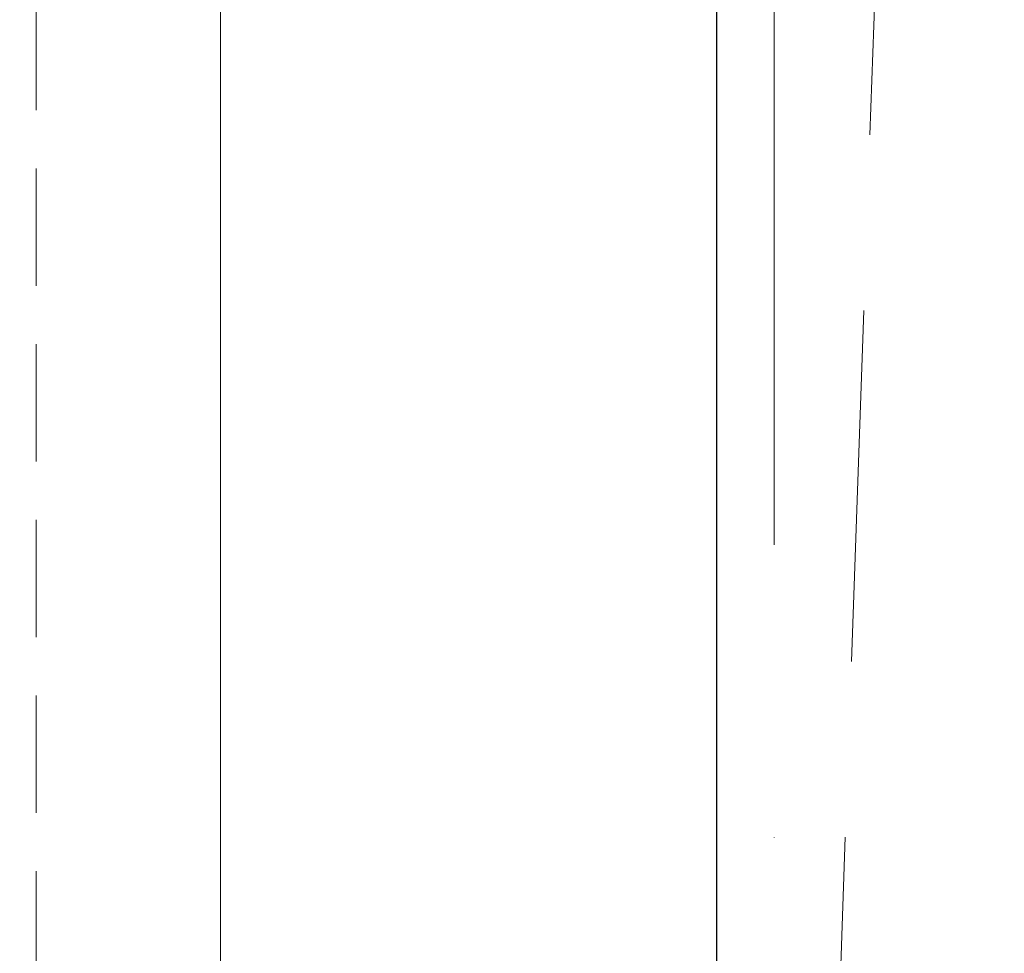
# Model space of a CAD drawing. Header units: millimetres. Extents: x 213386 to 459888, y 74252 to 208052.
# Tile 232 of 256: x 373368 to 373901, y 190933 to 191440. Entities that reach past the tile are written whole.
import ezdxf

# ---------------------------------------------------------------- set-up
doc = ezdxf.new("R2010")
doc.units = ezdxf.units.MM
for name, pattern in [('CK_Čerchovaná 50', [6, 3, -1.5, 0, -1.5]), ('ČERCHOVANÁ', [25.4, 12.7, -6.35, 0, -6.35]), ('ČÁRKOVANÁ', [19.05, 12.7, -6.35])]:
    doc.linetypes.add(name, pattern=pattern)
doc.layers.get('Defpoints').update_dxf_attribs({"color": 255, "lineweight": 0})
for name, color, linetype, lineweight in [('FASÁDA DETAILNÍ', 255, 'Continuous', 0), ('NOVA', 255, 'Continuous', 0), ('OSY', 255, 'Continuous', 0), ('TENKA', 255, 'Continuous', 0)]:
    doc.layers.add(name, color=color, linetype=linetype, lineweight=lineweight)
doc.styles.add('CS-ROMANS', font='romans.shx', dxfattribs={"width": 0.75, "oblique": 5})
doc.dimstyles.new('A_KÓTA_50', dxfattribs={"dimtxt": 110, "dimasz": 2, "dimexe": 100, "dimexo": 1500, "dimgap": 40, "dimtad": 1, "dimrnd": 1, "dimdsep": 46, "dimtxsty": 'CS-ROMANS', "dimblk": 'KOT_CARA20', "dimcen": 45, "dimse1": 1, "dimse2": 1, "dimclrd": 256, "dimclre": 256, "dimclrt": 256, "dimadec": 0, "dimazin": 0, "dimtfac": 1, "dimtix": 1, "dimtmove": 2, "dimatfit": 3, "dimldrblk": 'OBLIQUE', "dimfxl": 100, "dimtolj": 1, "dimarcsym": 0})

# ---------------------------------------------------------------- blocks, each defined once
blk = doc.blocks.new('A$C29162560')
at = {"layer": 'FASÁDA DETAILNÍ', "linetype": 'ČÁRKOVANÁ', "ltscale": 5}
blk.add_lwpolyline([(25300, -21400), (-600, -21400), (-600, 1600), (25300, 1600)], close=True, dxfattribs=at)
blk = doc.blocks.new('KOT_CARA20')
for p, q in [((0, 20), (0, -20)), ((0, 0), (14.14, 14.14)), ((0, 0), (-14.14, -14.14))]:
    blk.add_line(p, q)
blk = doc.blocks.new('*D3950')
at = {"lineweight": -2, "transparency": 16777216}
blk.add_line((373745.55, 181384.15), (373745.55, 202680.15), dxfattribs=at)
at = {"layer": 'Defpoints', "color": 0, "transparency": 16777216}
for p in [(373428.86, 202682.15), (373745.55, 202682.15), (373010.82, 181382.15)]:
    blk.add_point(p, dxfattribs=at)
at = {"lineweight": -2, "transparency": 16777216, "xscale": 2, "yscale": 2, "zscale": 2}
for p, rotation in [((373745.55, 202682.15), 90), ((373745.55, 181382.15), 270)]:
    blk.add_blockref('KOT_CARA20', p, dxfattribs=dict(at, rotation=rotation))
at = {"transparency": 16777216, "insert": (373643.05, 192725.83), "char_height": 110, "attachment_point": 5, "rotation": 90, "style": 'CS-ROMANS'}
blk.add_mtext('\\A1;21300', dxfattribs=at)
blk = doc.blocks.new('_OBLIQUE')
at = {"color": 0, "linetype": 'ByBlock', "ltscale": 15}
blk.add_line((-0.5, -0.5), (0.5, 0.5), dxfattribs=at)

msp = doc.modelspace()

# ---------------------------------------------------------------- linework, layer by layer
at = {"layer": 'NOVA', "linetype": 'ČÁRKOVANÁ', "ltscale": 15}
msp.add_line((373476.638, 181382.154), (374226.638, 202682.154), dxfattribs=at)
at = {"layer": 'NOVA'}
msp.add_line((373476.638, 180632.154), (373476.638, 196574.654), dxfattribs=at)
at = {"layer": 'NOVA', "ltscale": 5}
msp.add_line((373476.638, 180632.154), (373476.638, 196574.654), dxfattribs=at)
at = {"layer": 'OSY', "linetype": 'ČERCHOVANÁ', "ltscale": 25}
msp.add_line((373776.638, 204809.563), (373776.638, 179734.916), dxfattribs=at)
at = {"layer": 'TENKA', "linetype": 'CK_Čerchovaná 50', "ltscale": 50}
msp.add_line((373476.638, 180432.154), (373476.638, 203632.154), dxfattribs=at)
at = {"layer": 'TENKA', "ltscale": 20}
msp.add_lwpolyline([(373476.638, 187469.654), (373476.638, 191794.654)], close=True, dxfattribs=at)

# ---------------------------------------------------------------- block references
at = {"layer": 'NOVA'}
msp.add_blockref('A$C29162560', (373976.638, 201932.154), dxfattribs=at)

# ---------------------------------------------------------------- dimensions: what is measured, and where the dimension line sits
dim = msp.add_linear_dim(base=(373745.548, 202682.154), p1=(373010.825, 181382.154), p2=(373428.861, 202682.154), angle=90, dimstyle='A_KÓTA_50')
dim.commit()
dim.dimension.update_dxf_attribs({"geometry": '*D3950', "text_midpoint": (373643.048, 192725.83), "dimtype": 160})

doc.saveas('drawing.dxf')
